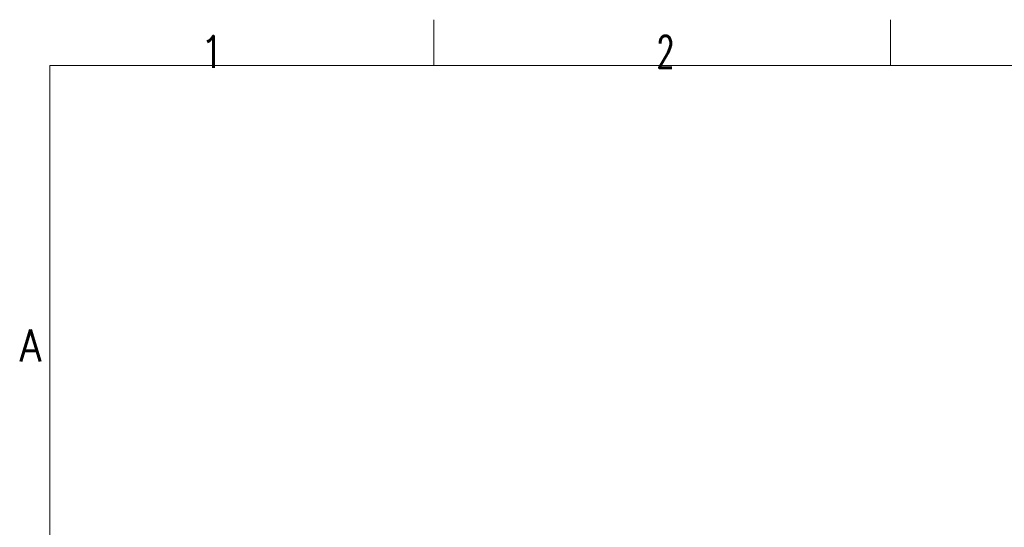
# Model space of a CAD drawing. Header units: inches. Extents: x 0 to 20790, y -12 to 14700.
# Tile 89 of 184: x 59 to 3831, y 12756 to 14700. Entities that reach past the tile are written whole.
import ezdxf

# ---------------------------------------------------------------- set-up
doc = ezdxf.new("R2010")
doc.units = ezdxf.units.IN
doc.layers.add('210', color=7, linetype='Continuous', true_color=0xffffff)
doc.styles.add('latin_extended', font='simplex.shx')

msp = doc.modelspace()

# ---------------------------------------------------------------- linework, layer by layer
at = {"layer": '210', "color": 7, "linetype": 'Continuous', "lineweight": 18}
for p, q in [((1645, 14525), (1645, 14700)), ((3395, 14525), (3395, 14700)), ((175, 14525), (20615, 14525)), ((175, 175), (175, 14525))]:
    msp.add_line(p, q, dxfattribs=at)

# ---------------------------------------------------------------- texts
at = {"layer": '210', "color": 211, "linetype": 'Continuous', "lineweight": 18, "char_height": 122.5, "attachment_point": 7, "line_spacing_factor": 0.963855, "style": 'latin_extended'}
for s, insert in [('\\W0.9188;1', (748.412, 14515.64)), ('\\W0.6563;2', (2498.412, 14515.64)), ('\\W0.8818;A', (58.721, 13390.689))]:
    msp.add_mtext(s, dxfattribs=dict(at, insert=insert))

doc.saveas('drawing.dxf')
